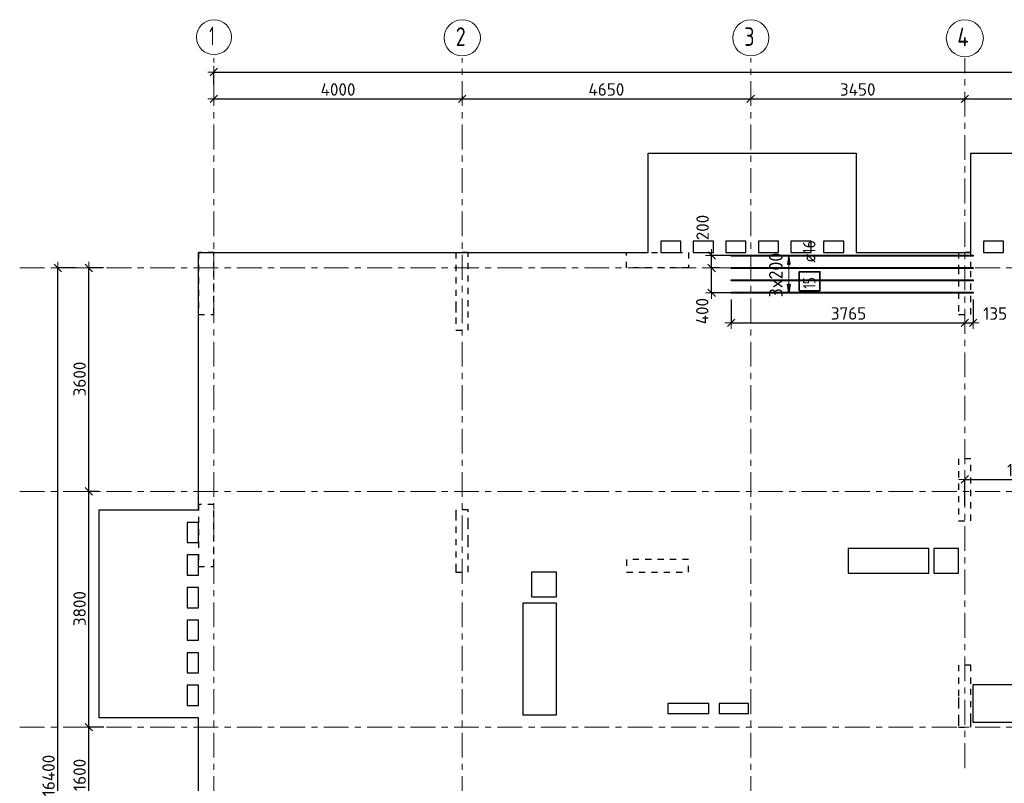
# Model space of a CAD drawing. Header units: metres. Extents: x -38 to 97, y -15 to 21.
# Tile 3 of 229: x -3 to 13, y 8 to 20. Entities that reach past the tile are written whole.
import ezdxf

# ---------------------------------------------------------------- set-up
doc = ezdxf.new("R2010")
doc.units = ezdxf.units.M
doc.header["$PDMODE"] = 65
for name, pattern in [('______11', [0.5, 0.4, -0.05, 0, -0.05]), ('______2', [0.0405, 0.03, -0.0105]), ('______5', [1.1, 0.8, -0.1, 0.1, -0.1])]:
    doc.linetypes.add(name, pattern=pattern)
for name, color, linetype, lineweight in [('XR$2$Осевая линия (1)', 7, '______5', 13), ('XR$2$Размерная линия (1)', 7, 'Continuous', 13), ('XR$5$Перекрытие (1)', 7, 'Continuous', 35), ('XR$5$Размерная линия (1)', 7, 'Continuous', 13)]:
    doc.layers.add(name, color=color, linetype=linetype, lineweight=lineweight)
doc.layers.add('XR$5$Арм.стержн.Доп. Арм верхн.зоны Х', color=7, linetype='Continuous', lineweight=35, true_color=0x8c8cff)
doc.layers.add('XR$7$Стена_ бетон несущ.', color=7, linetype='Continuous', lineweight=70, true_color=0xb4b496)
doc.styles.add('ISOCPEUR', font='txt')
doc.dimstyles.new('DIMSTYLE_2', dxfattribs={"dimtxt": 0.2, "dimasz": 0.2, "dimexe": 0, "dimexo": 0, "dimgap": 0.1, "dimtad": 2, "dimdec": 0, "dimlfac": 1000, "dimrnd": 5, "dimzin": 12, "dimdsep": 46, "dimtxsty": 'ISOCPEUR', "dimblk1": 'ALL_ML_STRICH', "dimblk2": 'ALL_ML_STRICH', "dimsah": 1, "dimcen": 0, "dimclrd": 7, "dimclre": 256, "dimclrt": 7, "dimadec": 0, "dimazin": 0, "dimtfac": 1, "dimtdec": 0, "dimtix": 1, "dimtmove": 2, "dimatfit": 3, "dimfxl": 0, "dimtzin": 0, "dimlwd": 0, "dimlwe": -3, "dimarcsym": 0})
doc.dimstyles.new('DIMSTYLE_3', dxfattribs={"dimtxt": 0.2, "dimasz": 0.2, "dimexe": 0, "dimexo": 0, "dimgap": 0.1, "dimtad": 2, "dimdec": 0, "dimlfac": 1000, "dimrnd": 5, "dimzin": 12, "dimdsep": 46, "dimtxsty": 'ISOCPEUR', "dimblk1": 'ALL_ML_STRICH', "dimblk2": 'ALL_ML_STRICH', "dimsah": 1, "dimcen": 0, "dimclrd": 7, "dimclre": 256, "dimclrt": 7, "dimadec": 0, "dimazin": 0, "dimtfac": 1, "dimtdec": 0, "dimtix": 1, "dimtmove": 2, "dimatfit": 3, "dimfxl": 0, "dimtzin": 0, "dimlwd": 0, "dimlwe": -3, "dimarcsym": 0})
doc.dimstyles.new('DIMSTYLE_36', dxfattribs={"dimtxt": 0.2, "dimasz": 0.2, "dimexe": 0, "dimexo": 0, "dimgap": 0.1, "dimtad": 2, "dimdec": 0, "dimlfac": 1000, "dimrnd": 5, "dimzin": 12, "dimdsep": 46, "dimtxsty": 'ISOCPEUR', "dimblk1": 'ALL_ML_STRICH', "dimblk2": 'ALL_ML_STRICH', "dimsah": 1, "dimcen": 0, "dimclrd": 7, "dimclre": 256, "dimclrt": 7, "dimadec": 0, "dimazin": 0, "dimtfac": 1, "dimtdec": 0, "dimtix": 1, "dimtmove": 2, "dimatfit": 3, "dimfxl": 0, "dimtvp": 1.2, "dimtzin": 0, "dimlwd": 0, "dimlwe": -3, "dimarcsym": 0})

# ---------------------------------------------------------------- blocks, each defined once
blk = doc.blocks.new('ALL_ML_STRICH')
at = {"color": 0, "linetype": 'ByBlock', "lineweight": -2}
for p, q in [((-1, 0), (0.5, 0)), ((-0.3, -0.3), (0.3, 0.3)), ((0, -0.5), (0, 0.5))]:
    blk.add_line(p, q, dxfattribs=at)
blk = doc.blocks.new('*D5')
at = {"layer": 'DEFPOINTS', "color": 7, "linetype": 'Continuous', "lineweight": 13, "transparency": 33554687}
for p in [(-1.699, 16.4), (-2.294, 0), (-2.015, 0)]:
    blk.add_point(p, dxfattribs=at)
at = {"layer": 'XR$2$Размерная линия (1)', "color": 9, "linetype": 'Continuous', "lineweight": -2, "true_color": 0xc7c7c7, "transparency": 33554687}
for p, q in [((-1.719, 16.4), (-2.015, 16.4)), ((-2.274, 0), (-2.015, 0))]:
    blk.add_line(p, q, dxfattribs=at)
at = {"layer": 'XR$2$Размерная линия (1)', "color": 7, "linetype": 'Continuous', "lineweight": -2, "transparency": 33554687}
blk.add_line((-2.015, 0), (-2.015, 16.4), dxfattribs=at)
at = {"layer": 'XR$2$Размерная линия (1)', "color": 7, "linetype": 'Continuous', "lineweight": 13, "transparency": 33554687, "xscale": 0.2, "yscale": 0.2, "zscale": 0.2}
for p, rotation in [((-2.015, 16.4), 90), ((-2.015, 0), 270)]:
    blk.add_blockref('ALL_ML_STRICH', p, dxfattribs=dict(at, rotation=rotation))
at = {"layer": 'XR$2$Размерная линия (1)', "color": 7, "linetype": 'Continuous', "lineweight": 13, "transparency": 33554687, "insert": (-2.165, 8.22), "char_height": 0.2, "width": 1, "attachment_point": 5, "rotation": 90, "style": 'ISOCPEUR'}
blk.add_mtext('\\A1;{16400}', dxfattribs=at)
blk = doc.blocks.new('*D8')
at = {"layer": 'DEFPOINTS', "color": 7, "linetype": 'Continuous', "lineweight": 13, "transparency": 33554687}
for p in [(-1.253, 9), (-1.515, 7.4), (-1.172, 7.4)]:
    blk.add_point(p, dxfattribs=at)
at = {"layer": 'XR$2$Размерная линия (1)', "color": 9, "linetype": 'Continuous', "lineweight": -2, "true_color": 0xc7c7c7, "transparency": 33554687}
for p, q in [((-1.273, 9), (-1.515, 9)), ((-1.192, 7.4), (-1.515, 7.4))]:
    blk.add_line(p, q, dxfattribs=at)
at = {"layer": 'XR$2$Размерная линия (1)', "color": 7, "linetype": 'Continuous', "lineweight": -2, "transparency": 33554687}
blk.add_line((-1.515, 7.4), (-1.515, 9), dxfattribs=at)
at = {"layer": 'XR$2$Размерная линия (1)', "color": 7, "linetype": 'Continuous', "lineweight": 13, "transparency": 33554687, "xscale": 0.2, "yscale": 0.2, "zscale": 0.2}
for p, rotation in [((-1.515, 9), 90), ((-1.515, 7.4), 270)]:
    blk.add_blockref('ALL_ML_STRICH', p, dxfattribs=dict(at, rotation=rotation))
at = {"layer": 'XR$2$Размерная линия (1)', "color": 7, "linetype": 'Continuous', "lineweight": 13, "transparency": 33554687, "insert": (-1.665, 8.23), "char_height": 0.2, "width": 0.8, "attachment_point": 5, "rotation": 90, "style": 'ISOCPEUR'}
blk.add_mtext('\\A1;{1600}', dxfattribs=at)
blk = doc.blocks.new('*D9')
at = {"layer": 'DEFPOINTS', "color": 7, "linetype": 'Continuous', "lineweight": 13, "transparency": 33554687}
for p in [(-1.347, 12.8), (-1.515, 9), (-1.253, 9)]:
    blk.add_point(p, dxfattribs=at)
at = {"layer": 'XR$2$Размерная линия (1)', "color": 9, "linetype": 'Continuous', "lineweight": -2, "true_color": 0xc7c7c7, "transparency": 33554687}
for p, q in [((-1.367, 12.8), (-1.515, 12.8)), ((-1.273, 9), (-1.515, 9))]:
    blk.add_line(p, q, dxfattribs=at)
at = {"layer": 'XR$2$Размерная линия (1)', "color": 7, "linetype": 'Continuous', "lineweight": -2, "transparency": 33554687}
blk.add_line((-1.515, 9), (-1.515, 12.8), dxfattribs=at)
at = {"layer": 'XR$2$Размерная линия (1)', "color": 7, "linetype": 'Continuous', "lineweight": 13, "transparency": 33554687, "xscale": 0.2, "yscale": 0.2, "zscale": 0.2}
for p, rotation in [((-1.515, 12.8), 90), ((-1.515, 9), 270)]:
    blk.add_blockref('ALL_ML_STRICH', p, dxfattribs=dict(at, rotation=rotation))
at = {"layer": 'XR$2$Размерная линия (1)', "color": 7, "linetype": 'Continuous', "lineweight": 13, "transparency": 33554687, "insert": (-1.665, 10.91), "char_height": 0.2, "width": 0.8, "attachment_point": 5, "rotation": 90, "style": 'ISOCPEUR'}
blk.add_mtext('\\A1;{3800}', dxfattribs=at)
blk = doc.blocks.new('*D10')
at = {"layer": 'DEFPOINTS', "color": 7, "linetype": 'Continuous', "lineweight": 13, "transparency": 33554687}
for p in [(-1.26, 16.4), (-1.515, 12.8), (-1.347, 12.8)]:
    blk.add_point(p, dxfattribs=at)
at = {"layer": 'XR$2$Размерная линия (1)', "color": 9, "linetype": 'Continuous', "lineweight": -2, "true_color": 0xc7c7c7, "transparency": 33554687}
for p, q in [((-1.28, 16.4), (-1.515, 16.4)), ((-1.367, 12.8), (-1.515, 12.8))]:
    blk.add_line(p, q, dxfattribs=at)
at = {"layer": 'XR$2$Размерная линия (1)', "color": 7, "linetype": 'Continuous', "lineweight": -2, "transparency": 33554687}
blk.add_line((-1.515, 12.8), (-1.515, 16.4), dxfattribs=at)
at = {"layer": 'XR$2$Размерная линия (1)', "color": 7, "linetype": 'Continuous', "lineweight": 13, "transparency": 33554687, "xscale": 0.2, "yscale": 0.2, "zscale": 0.2}
for p, rotation in [((-1.515, 16.4), 90), ((-1.515, 12.8), 270)]:
    blk.add_blockref('ALL_ML_STRICH', p, dxfattribs=dict(at, rotation=rotation))
at = {"layer": 'XR$2$Размерная линия (1)', "color": 7, "linetype": 'Continuous', "lineweight": 13, "transparency": 33554687, "insert": (-1.665, 14.61), "char_height": 0.2, "width": 0.8, "attachment_point": 5, "rotation": 90, "style": 'ISOCPEUR'}
blk.add_mtext('\\A1;{3600}', dxfattribs=at)
blk = doc.blocks.new('*D11')
at = {"layer": 'DEFPOINTS', "color": 7, "linetype": 'Continuous', "lineweight": 13, "transparency": 33554687}
for p in [(0.5, 19.557), (0.5, 19.377), (61.6, 17.12)]:
    blk.add_point(p, dxfattribs=at)
at = {"layer": 'XR$2$Размерная линия (1)', "color": 9, "linetype": 'Continuous', "lineweight": -2, "true_color": 0xc7c7c7, "transparency": 33554687}
for p, q in [((0.5, 19.357), (0.5, 19.557)), ((61.6, 17.14), (61.6, 19.557))]:
    blk.add_line(p, q, dxfattribs=at)
at = {"layer": 'XR$2$Размерная линия (1)', "color": 7, "linetype": 'Continuous', "lineweight": -2, "transparency": 33554687}
blk.add_line((0.5, 19.557), (61.6, 19.557), dxfattribs=at)
at = {"layer": 'XR$2$Размерная линия (1)', "color": 7, "linetype": 'Continuous', "lineweight": 13, "transparency": 33554687, "xscale": 0.2, "yscale": 0.2, "zscale": 0.2, "rotation": 180}
blk.add_blockref('ALL_ML_STRICH', (0.5, 19.557), dxfattribs=at)
at = {"layer": 'XR$2$Размерная линия (1)', "color": 7, "linetype": 'Continuous', "lineweight": 13, "transparency": 33554687, "xscale": 0.2, "yscale": 0.2, "zscale": 0.2}
blk.add_blockref('ALL_ML_STRICH', (61.6, 19.557), dxfattribs=at)
at = {"layer": 'XR$2$Размерная линия (1)', "color": 7, "linetype": 'Continuous', "lineweight": 13, "transparency": 33554687, "insert": (31.1, 19.707), "char_height": 0.2, "width": 1, "attachment_point": 5, "style": 'ISOCPEUR'}
blk.add_mtext('\\A1;{61100}', dxfattribs=at)
blk = doc.blocks.new('*D26')
at = {"layer": 'DEFPOINTS', "color": 7, "linetype": 'Continuous', "lineweight": 13, "transparency": 33554687}
for p in [(0.5, 19.17), (0.5, 19.126), (4.5, 19.191)]:
    blk.add_point(p, dxfattribs=at)
at = {"layer": 'XR$2$Размерная линия (1)', "color": 9, "linetype": 'Continuous', "lineweight": -2, "true_color": 0xc7c7c7, "transparency": 33554687}
for p, q in [((0.5, 19.15), (0.5, 19.126)), ((4.5, 19.171), (4.5, 19.126))]:
    blk.add_line(p, q, dxfattribs=at)
at = {"layer": 'XR$2$Размерная линия (1)', "color": 7, "linetype": 'Continuous', "lineweight": -2, "transparency": 33554687}
blk.add_line((0.5, 19.126), (4.5, 19.126), dxfattribs=at)
at = {"layer": 'XR$2$Размерная линия (1)', "color": 7, "linetype": 'Continuous', "lineweight": 13, "transparency": 33554687, "xscale": 0.2, "yscale": 0.2, "zscale": 0.2, "rotation": 180}
blk.add_blockref('ALL_ML_STRICH', (0.5, 19.126), dxfattribs=at)
at = {"layer": 'XR$2$Размерная линия (1)', "color": 7, "linetype": 'Continuous', "lineweight": 13, "transparency": 33554687, "xscale": 0.2, "yscale": 0.2, "zscale": 0.2}
blk.add_blockref('ALL_ML_STRICH', (4.5, 19.126), dxfattribs=at)
at = {"layer": 'XR$2$Размерная линия (1)', "color": 7, "linetype": 'Continuous', "lineweight": 13, "transparency": 33554687, "insert": (2.5, 19.276), "char_height": 0.2, "width": 0.8, "attachment_point": 5, "style": 'ISOCPEUR'}
blk.add_mtext('\\A1;{4000}', dxfattribs=at)
blk = doc.blocks.new('*D27')
at = {"layer": 'DEFPOINTS', "color": 7, "linetype": 'Continuous', "lineweight": 13, "transparency": 33554687}
for p in [(4.5, 19.191), (4.5, 19.126), (9.15, 19.126)]:
    blk.add_point(p, dxfattribs=at)
at = {"layer": 'XR$2$Размерная линия (1)', "color": 9, "linetype": 'Continuous', "lineweight": -2, "true_color": 0xc7c7c7, "transparency": 33554687}
for p, q in [((4.5, 19.171), (4.5, 19.126)), ((9.15, 19.126), (9.15, 19.126))]:
    blk.add_line(p, q, dxfattribs=at)
at = {"layer": 'XR$2$Размерная линия (1)', "color": 7, "linetype": 'Continuous', "lineweight": -2, "transparency": 33554687}
blk.add_line((4.5, 19.126), (9.15, 19.126), dxfattribs=at)
at = {"layer": 'XR$2$Размерная линия (1)', "color": 7, "linetype": 'Continuous', "lineweight": 13, "transparency": 33554687, "xscale": 0.2, "yscale": 0.2, "zscale": 0.2, "rotation": 180}
blk.add_blockref('ALL_ML_STRICH', (4.5, 19.126), dxfattribs=at)
at = {"layer": 'XR$2$Размерная линия (1)', "color": 7, "linetype": 'Continuous', "lineweight": 13, "transparency": 33554687, "xscale": 0.2, "yscale": 0.2, "zscale": 0.2}
blk.add_blockref('ALL_ML_STRICH', (9.15, 19.126), dxfattribs=at)
at = {"layer": 'XR$2$Размерная линия (1)', "color": 7, "linetype": 'Continuous', "lineweight": 13, "transparency": 33554687, "insert": (6.825, 19.276), "char_height": 0.2, "width": 0.8, "attachment_point": 5, "style": 'ISOCPEUR'}
blk.add_mtext('\\A1;{4650}', dxfattribs=at)
blk = doc.blocks.new('*D28')
at = {"layer": 'DEFPOINTS', "color": 7, "linetype": 'Continuous', "lineweight": 13, "transparency": 33554687}
for p in [(9.15, 19.126), (9.15, 19.126), (12.6, 19.061)]:
    blk.add_point(p, dxfattribs=at)
at = {"layer": 'XR$2$Размерная линия (1)', "color": 9, "linetype": 'Continuous', "lineweight": -2, "true_color": 0xc7c7c7, "transparency": 33554687}
for p, q in [((9.15, 19.126), (9.15, 19.126)), ((12.6, 19.081), (12.6, 19.126))]:
    blk.add_line(p, q, dxfattribs=at)
at = {"layer": 'XR$2$Размерная линия (1)', "color": 7, "linetype": 'Continuous', "lineweight": -2, "transparency": 33554687}
blk.add_line((9.15, 19.126), (12.6, 19.126), dxfattribs=at)
at = {"layer": 'XR$2$Размерная линия (1)', "color": 7, "linetype": 'Continuous', "lineweight": 13, "transparency": 33554687, "xscale": 0.2, "yscale": 0.2, "zscale": 0.2, "rotation": 180}
blk.add_blockref('ALL_ML_STRICH', (9.15, 19.126), dxfattribs=at)
at = {"layer": 'XR$2$Размерная линия (1)', "color": 7, "linetype": 'Continuous', "lineweight": 13, "transparency": 33554687, "xscale": 0.2, "yscale": 0.2, "zscale": 0.2}
blk.add_blockref('ALL_ML_STRICH', (12.6, 19.126), dxfattribs=at)
at = {"layer": 'XR$2$Размерная линия (1)', "color": 7, "linetype": 'Continuous', "lineweight": 13, "transparency": 33554687, "insert": (10.875, 19.276), "char_height": 0.2, "width": 0.8, "attachment_point": 5, "style": 'ISOCPEUR'}
blk.add_mtext('\\A1;{3450}', dxfattribs=at)
blk = doc.blocks.new('*D29')
at = {"layer": 'DEFPOINTS', "color": 7, "linetype": 'Continuous', "lineweight": 13, "transparency": 33554687}
for p in [(19.08, 19.487), (12.6, 19.126), (12.6, 19.061)]:
    blk.add_point(p, dxfattribs=at)
at = {"layer": 'XR$2$Размерная линия (1)', "color": 9, "linetype": 'Continuous', "lineweight": -2, "true_color": 0xc7c7c7, "transparency": 33554687}
for p, q in [((19.08, 19.467), (19.08, 19.126)), ((12.6, 19.081), (12.6, 19.126))]:
    blk.add_line(p, q, dxfattribs=at)
at = {"layer": 'XR$2$Размерная линия (1)', "color": 7, "linetype": 'Continuous', "lineweight": -2, "transparency": 33554687}
blk.add_line((12.6, 19.126), (19.08, 19.126), dxfattribs=at)
at = {"layer": 'XR$2$Размерная линия (1)', "color": 7, "linetype": 'Continuous', "lineweight": 13, "transparency": 33554687, "xscale": 0.2, "yscale": 0.2, "zscale": 0.2, "rotation": 180}
blk.add_blockref('ALL_ML_STRICH', (12.6, 19.126), dxfattribs=at)
at = {"layer": 'XR$2$Размерная линия (1)', "color": 7, "linetype": 'Continuous', "lineweight": 13, "transparency": 33554687, "xscale": 0.2, "yscale": 0.2, "zscale": 0.2}
blk.add_blockref('ALL_ML_STRICH', (19.08, 19.126), dxfattribs=at)
at = {"layer": 'XR$2$Размерная линия (1)', "color": 7, "linetype": 'Continuous', "lineweight": 13, "transparency": 33554687, "insert": (15.84, 19.276), "char_height": 0.2, "width": 0.8, "attachment_point": 5, "style": 'ISOCPEUR'}
blk.add_mtext('\\A1;{6480}', dxfattribs=at)
blk = doc.blocks.new('*D621')
at = {"layer": 'DEFPOINTS', "color": 7, "linetype": 'Continuous', "lineweight": 13, "transparency": 33554687}
for p in [(8.834, 15.914), (8.834, 15.517), (12.6, 15.54)]:
    blk.add_point(p, dxfattribs=at)
at = {"layer": 'XR$5$Размерная линия (1)', "color": 9, "linetype": 'Continuous', "lineweight": -2, "true_color": 0xc7c7c7, "transparency": 33554687}
for p, q in [((8.834, 15.894), (8.834, 15.517)), ((12.6, 15.52), (12.6, 15.517))]:
    blk.add_line(p, q, dxfattribs=at)
at = {"layer": 'XR$5$Размерная линия (1)', "color": 7, "linetype": 'Continuous', "lineweight": -2, "transparency": 33554687}
blk.add_line((8.834, 15.517), (12.6, 15.517), dxfattribs=at)
at = {"layer": 'XR$5$Размерная линия (1)', "color": 7, "linetype": 'Continuous', "lineweight": 13, "transparency": 33554687, "xscale": 0.2, "yscale": 0.2, "zscale": 0.2, "rotation": 180}
blk.add_blockref('ALL_ML_STRICH', (8.834, 15.517), dxfattribs=at)
at = {"layer": 'XR$5$Размерная линия (1)', "color": 7, "linetype": 'Continuous', "lineweight": 13, "transparency": 33554687, "xscale": 0.2, "yscale": 0.2, "zscale": 0.2}
blk.add_blockref('ALL_ML_STRICH', (12.6, 15.517), dxfattribs=at)
at = {"layer": 'XR$5$Размерная линия (1)', "color": 7, "linetype": 'Continuous', "lineweight": 13, "transparency": 33554687, "insert": (10.727, 15.667), "char_height": 0.2, "width": 0.8, "attachment_point": 5, "style": 'ISOCPEUR'}
blk.add_mtext('\\A1;{3765}', dxfattribs=at)
blk = doc.blocks.new('*D622')
at = {"layer": 'DEFPOINTS', "color": 7, "linetype": 'Continuous', "lineweight": 13, "transparency": 33554687}
for p in [(12.734, 15.914), (12.6, 15.54), (12.6, 15.517)]:
    blk.add_point(p, dxfattribs=at)
at = {"layer": 'XR$5$Размерная линия (1)', "color": 9, "linetype": 'Continuous', "lineweight": -2, "true_color": 0xc7c7c7, "transparency": 33554687}
for p, q in [((12.734, 15.894), (12.734, 15.517)), ((12.6, 15.52), (12.6, 15.517))]:
    blk.add_line(p, q, dxfattribs=at)
at = {"layer": 'XR$5$Размерная линия (1)', "color": 7, "linetype": 'Continuous', "lineweight": -2, "transparency": 33554687}
blk.add_line((12.6, 15.517), (12.734, 15.517), dxfattribs=at)
at = {"layer": 'XR$5$Размерная линия (1)', "color": 7, "linetype": 'Continuous', "lineweight": 13, "transparency": 33554687, "xscale": 0.2, "yscale": 0.2, "zscale": 0.2, "rotation": 180}
blk.add_blockref('ALL_ML_STRICH', (12.6, 15.517), dxfattribs=at)
at = {"layer": 'XR$5$Размерная линия (1)', "color": 7, "linetype": 'Continuous', "lineweight": 13, "transparency": 33554687, "xscale": 0.2, "yscale": 0.2, "zscale": 0.2}
blk.add_blockref('ALL_ML_STRICH', (12.734, 15.517), dxfattribs=at)
at = {"layer": 'XR$5$Размерная линия (1)', "color": 7, "linetype": 'Continuous', "lineweight": 13, "transparency": 33554687, "insert": (13.089, 15.665), "char_height": 0.2, "width": 0.6, "attachment_point": 5, "style": 'ISOCPEUR'}
blk.add_mtext('\\A1;{135}', dxfattribs=at)
blk = doc.blocks.new('*D623')
at = {"layer": 'DEFPOINTS', "color": 7, "linetype": 'Continuous', "lineweight": 13, "transparency": 33554687}
for p in [(8.669, 16.4), (8.521, 16), (8.902, 16)]:
    blk.add_point(p, dxfattribs=at)
at = {"layer": 'XR$5$Размерная линия (1)', "color": 9, "linetype": 'Continuous', "lineweight": -2, "true_color": 0xc7c7c7, "transparency": 33554687}
for p, q in [((8.649, 16.4), (8.521, 16.4)), ((8.882, 16), (8.521, 16))]:
    blk.add_line(p, q, dxfattribs=at)
at = {"layer": 'XR$5$Размерная линия (1)', "color": 7, "linetype": 'Continuous', "lineweight": -2, "transparency": 33554687}
blk.add_line((8.521, 16), (8.521, 16.4), dxfattribs=at)
at = {"layer": 'XR$5$Размерная линия (1)', "color": 7, "linetype": 'Continuous', "lineweight": 13, "transparency": 33554687, "xscale": 0.2, "yscale": 0.2, "zscale": 0.2}
for p, rotation in [((8.521, 16.4), 90), ((8.521, 16), 270)]:
    blk.add_blockref('ALL_ML_STRICH', p, dxfattribs=dict(at, rotation=rotation))
at = {"layer": 'XR$5$Размерная линия (1)', "color": 7, "linetype": 'Continuous', "lineweight": 13, "transparency": 33554687, "insert": (8.369, 15.704), "char_height": 0.2, "width": 0.6, "attachment_point": 5, "rotation": 90, "style": 'ISOCPEUR'}
blk.add_mtext('\\A1;{400}', dxfattribs=at)
blk = doc.blocks.new('*D624')
at = {"layer": 'DEFPOINTS', "color": 7, "linetype": 'Continuous', "lineweight": 13, "transparency": 33554687}
for p in [(8.873, 16.6), (8.521, 16.4), (8.669, 16.4)]:
    blk.add_point(p, dxfattribs=at)
at = {"layer": 'XR$5$Размерная линия (1)', "color": 9, "linetype": 'Continuous', "lineweight": -2, "true_color": 0xc7c7c7, "transparency": 33554687}
for p, q in [((8.853, 16.6), (8.521, 16.6)), ((8.649, 16.4), (8.521, 16.4))]:
    blk.add_line(p, q, dxfattribs=at)
at = {"layer": 'XR$5$Размерная линия (1)', "color": 7, "linetype": 'Continuous', "lineweight": -2, "transparency": 33554687}
blk.add_line((8.521, 16.4), (8.521, 16.6), dxfattribs=at)
at = {"layer": 'XR$5$Размерная линия (1)', "color": 7, "linetype": 'Continuous', "lineweight": 13, "transparency": 33554687, "xscale": 0.2, "yscale": 0.2, "zscale": 0.2}
for p, rotation in [((8.521, 16.6), 90), ((8.521, 16.4), 270)]:
    blk.add_blockref('ALL_ML_STRICH', p, dxfattribs=dict(at, rotation=rotation))
at = {"layer": 'XR$5$Размерная линия (1)', "color": 7, "linetype": 'Continuous', "lineweight": 13, "transparency": 33554687, "insert": (8.375, 17.051), "char_height": 0.2, "width": 0.6, "attachment_point": 5, "rotation": 90, "style": 'ISOCPEUR'}
blk.add_mtext('\\A1;{200}', dxfattribs=at)
blk = doc.blocks.new('*D625')
at = {"layer": 'DEFPOINTS', "color": 7, "linetype": 'Continuous', "lineweight": 13, "transparency": 33554687}
for p in [(12.6, 12.993), (12.6, 12.549), (14.437, 12.224)]:
    blk.add_point(p, dxfattribs=at)
at = {"layer": 'XR$5$Размерная линия (1)', "color": 9, "linetype": 'Continuous', "lineweight": -2, "true_color": 0xc7c7c7, "transparency": 33554687}
for p, q in [((12.6, 12.569), (12.6, 12.993)), ((14.437, 12.244), (14.437, 12.993))]:
    blk.add_line(p, q, dxfattribs=at)
at = {"layer": 'XR$5$Размерная линия (1)', "color": 7, "linetype": 'Continuous', "lineweight": -2, "transparency": 33554687}
blk.add_line((12.6, 12.993), (14.437, 12.993), dxfattribs=at)
at = {"layer": 'XR$5$Размерная линия (1)', "color": 7, "linetype": 'Continuous', "lineweight": 13, "transparency": 33554687, "xscale": 0.2, "yscale": 0.2, "zscale": 0.2, "rotation": 180}
blk.add_blockref('ALL_ML_STRICH', (12.6, 12.993), dxfattribs=at)
at = {"layer": 'XR$5$Размерная линия (1)', "color": 7, "linetype": 'Continuous', "lineweight": 13, "transparency": 33554687, "xscale": 0.2, "yscale": 0.2, "zscale": 0.2}
blk.add_blockref('ALL_ML_STRICH', (14.437, 12.993), dxfattribs=at)
at = {"layer": 'XR$5$Размерная линия (1)', "color": 7, "linetype": 'Continuous', "lineweight": 13, "transparency": 33554687, "insert": (13.549, 13.143), "char_height": 0.2, "width": 0.8, "attachment_point": 5, "style": 'ISOCPEUR'}
blk.add_mtext('\\A1;{1835}', dxfattribs=at)

msp = doc.modelspace()

# ---------------------------------------------------------------- linework, layer by layer
at = {"layer": 'XR$2$Осевая линия (1)', "color": 253, "linetype": '______11', "lineweight": 13, "true_color": 0xa0a0a0, "transparency": 33554687}
for p, q in [((0.5, -3.39), (0.5, 19.78)), ((4.5, -3.39), (4.5, 19.78)), ((9.15, -3.39), (9.15, 19.78)), ((12.6, 8.34), (12.6, 19.78)), ((-2.63, 16.4), (62.6, 16.4)), ((-2.63, 12.8), (62.6, 12.8)), ((-2.63, 9), (62.6, 9))]:
    msp.add_line(p, q, dxfattribs=at)
at = {"layer": 'XR$2$Осевая линия (1)', "color": 7, "linetype": 'Continuous', "lineweight": 13, "transparency": 33554687}
for centre, radius in [((0.5019, 20.1186), 0.2819), ((4.5024, 20.1081), 0.2924), ((9.1524, 20.1081), 0.2924), ((12.6013, 20.1017), 0.2988)]:
    msp.add_circle(centre, radius, dxfattribs=at)
at = {"layer": 'XR$5$Арм.стержн.Доп. Арм верхн.зоны Х', "color": 253, "linetype": 'Continuous', "lineweight": -3, "true_color": 0xa0a0a0, "transparency": 33554687}
for p, q in [((9.7654, 16.6002), (9.6654, 16.6002)), ((9.7654, 16.6002), (9.8654, 16.6002)), ((9.7654, 16.0002), (9.6654, 16.0002)), ((9.7654, 16.0002), (9.8654, 16.0002))]:
    msp.add_line(p, q, dxfattribs=at)
at = {"layer": 'XR$5$Арм.стержн.Доп. Арм верхн.зоны Х', "color": 7, "linetype": 'Continuous', "lineweight": 25, "transparency": 33554687}
for p, q in [((9.7654, 16.6002), (9.7454, 16.4602)), ((9.7854, 16.4602), (9.7654, 16.6002)), ((9.7454, 16.4602), (9.7854, 16.4602)), ((9.7654, 16.0002), (9.7454, 16.1402)), ((9.7454, 16.1402), (9.7854, 16.1402)), ((9.7854, 16.1402), (9.7654, 16.0002))]:
    msp.add_line(p, q, dxfattribs=at)
at = {"layer": 'XR$5$Арм.стержн.Доп. Арм верхн.зоны Х', "color": 7, "linetype": 'Continuous', "lineweight": 13, "transparency": 33554687}
for p, q in [((9.7654, 16.6002), (9.7654, 16.6002)), ((9.7654, 16.0002), (9.7654, 16.6002)), ((9.7654, 16.0002), (9.7654, 16.0002))]:
    msp.add_line(p, q, dxfattribs=at)
at = {"layer": 'XR$5$Арм.стержн.Доп. Арм верхн.зоны Х', "color": 7, "linetype": 'Continuous', "lineweight": 25, "transparency": 33554687}
for points in [[(12.734, 16.5922), (8.834, 16.5922), (8.834, 16.6082), (12.734, 16.6082), (12.734, 16.5922)], [(12.734, 16.3922), (8.834, 16.3922), (8.834, 16.4082), (12.734, 16.4082), (12.734, 16.3922)], [(12.734, 16.1922), (8.834, 16.1922), (8.834, 16.2082), (12.734, 16.2082), (12.734, 16.1922)], [(12.734, 15.9922), (8.834, 15.9922), (8.834, 16.0082), (12.734, 16.0082), (12.734, 15.9922)]]:
    msp.add_lwpolyline(points, dxfattribs=at)
at = {"layer": 'XR$5$Арм.стержн.Доп. Арм верхн.зоны Х', "color": 7, "linetype": 'Continuous', "lineweight": 35, "transparency": 33554687}
msp.add_lwpolyline([(10.2664, 16.0322), (10.2664, 16.3389), (9.9331, 16.3389), (9.9331, 16.0322), (10.2664, 16.0322)], dxfattribs=at)
at = {"layer": 'XR$5$Перекрытие (1)', "color": 7, "linetype": 'Continuous', "lineweight": 25, "transparency": 33554687}
for p, q in [((7.4996, 16.8302), (7.4996, 18.2502)), ((7.4996, 18.2502), (10.8496, 18.2502)), ((10.8496, 18.2502), (10.8496, 16.8302)), ((12.6998, 16.8302), (12.6998, 18.2502)), ((12.6998, 18.2502), (16.0498, 18.2502)), ((7.4996, 16.6502), (7.4996, 16.8302)), ((8.0246, 16.8302), (7.6996, 16.8302)), ((7.6996, 16.8302), (7.6996, 16.6502)), ((8.0246, 16.6502), (8.0246, 16.8302)), ((8.5496, 16.8302), (8.2246, 16.8302)), ((8.2246, 16.8302), (8.2246, 16.6502)), ((8.5496, 16.6502), (8.5496, 16.8302)), ((9.0746, 16.8302), (8.7496, 16.8302)), ((8.7496, 16.8302), (8.7496, 16.6502)), ((9.0746, 16.6502), (9.0746, 16.8302)), ((9.2746, 16.8302), (9.2746, 16.6502)), ((9.5996, 16.8302), (9.2746, 16.8302)), ((9.5996, 16.6502), (9.5996, 16.8302)), ((10.1246, 16.8302), (9.7996, 16.8302)), ((9.7996, 16.8302), (9.7996, 16.6502)), ((10.1246, 16.6502), (10.1246, 16.8302)), ((10.6496, 16.8302), (10.3246, 16.8302)), ((10.3246, 16.8302), (10.3246, 16.6502)), ((10.6496, 16.6502), (10.6496, 16.8302)), ((10.8496, 16.8302), (10.8496, 16.6502)), ((12.6998, 16.6502), (12.6998, 16.8302)), ((13.2248, 16.8302), (12.8998, 16.8302)), ((12.8998, 16.8302), (12.8998, 16.6502)), ((13.2248, 16.6502), (13.2248, 16.8302)), ((0.25, 12.5002), (0.25, 16.6502)), ((0.25, 16.6502), (7.4996, 16.6502)), ((7.6996, 16.6502), (8.0246, 16.6502)), ((8.2246, 16.6502), (8.5496, 16.6502)), ((8.7496, 16.6502), (9.0746, 16.6502)), ((9.2746, 16.6502), (9.5996, 16.6502)), ((9.7996, 16.6502), (10.1246, 16.6502)), ((10.3246, 16.6502), (10.6496, 16.6502)), ((10.8496, 16.6502), (12.6998, 16.6502)), ((12.8998, 16.6502), (13.2248, 16.6502)), ((-1.35, 9.1502), (-1.35, 12.5002)), ((-1.35, 12.5002), (0.07, 12.5002)), ((0.07, 12.5002), (0.25, 12.5002)), ((0.07, 12.3002), (0.07, 11.9752)), ((0.25, 12.3002), (0.07, 12.3002)), ((0.25, 11.9752), (0.25, 12.3002)), ((0.07, 11.9752), (0.25, 11.9752)), ((0.07, 11.7752), (0.07, 11.4502)), ((0.25, 11.7752), (0.07, 11.7752)), ((0.25, 11.4502), (0.25, 11.7752)), ((10.7194, 11.8802), (10.7194, 11.4802)), ((12.0194, 11.8802), (10.7194, 11.8802)), ((12.0194, 11.4802), (12.0194, 11.8802)), ((12.1001, 11.8802), (12.1001, 11.4802)), ((12.5001, 11.8802), (12.1001, 11.8802)), ((12.5001, 11.4802), (12.5001, 11.8802)), ((0.07, 11.4502), (0.25, 11.4502)), ((5.6203, 11.5002), (5.6203, 11.1002)), ((6.0203, 11.5002), (5.6203, 11.5002)), ((6.0203, 11.1002), (6.0203, 11.5002)), ((10.7194, 11.4802), (12.0194, 11.4802)), ((12.1001, 11.4802), (12.5001, 11.4802)), ((0.07, 11.2502), (0.07, 10.9252)), ((0.25, 11.2502), (0.07, 11.2502)), ((0.25, 10.9252), (0.25, 11.2502)), ((5.4806, 11.0007), (5.4806, 9.2007)), ((6.0206, 11.0007), (5.4806, 11.0007)), ((5.6203, 11.1002), (6.0203, 11.1002)), ((6.0206, 9.2007), (6.0206, 11.0007)), ((0.07, 10.9252), (0.25, 10.9252)), ((0.25, 10.7252), (0.07, 10.7252)), ((0.07, 10.7252), (0.07, 10.4002)), ((0.25, 10.4002), (0.25, 10.7252)), ((0.07, 10.4002), (0.25, 10.4002)), ((0.07, 10.2002), (0.07, 9.8752)), ((0.25, 10.2002), (0.07, 10.2002)), ((0.25, 9.8752), (0.25, 10.2002)), ((0.07, 9.8752), (0.25, 9.8752)), ((12.7326, 9.6802), (12.7326, 9.0802)), ((13.4826, 9.6802), (12.7326, 9.6802)), ((0.25, 9.6752), (0.07, 9.6752)), ((0.07, 9.6752), (0.07, 9.3502)), ((0.25, 9.3502), (0.25, 9.6752)), ((7.8156, 9.3795), (7.8156, 9.2195)), ((8.4756, 9.3795), (7.8156, 9.3795)), ((8.4756, 9.2195), (8.4756, 9.3795)), ((8.6449, 9.3795), (8.6449, 9.2195)), ((9.1149, 9.3795), (8.6449, 9.3795)), ((9.1149, 9.2195), (9.1149, 9.3795)), ((0.07, 9.3502), (0.25, 9.3502)), ((7.8156, 9.2195), (8.4756, 9.2195)), ((8.6449, 9.2195), (9.1149, 9.2195)), ((0.07, 9.1502), (-1.35, 9.1502)), ((0.25, 9.1502), (0.07, 9.1502)), ((0.25, -0.2498), (0.25, 9.1502)), ((5.4806, 9.2007), (6.0206, 9.2007)), ((12.7326, 9.0802), (13.4826, 9.0802))]:
    msp.add_line(p, q, dxfattribs=at)
at = {"layer": 'XR$7$Стена_ бетон несущ.', "color": 253, "linetype": '______2', "lineweight": -3, "true_color": 0xa0a0a0, "transparency": 33554687}
for p, q in [((0.5, 16.65), (0.25, 16.65)), ((0.25, 16.65), (0.25, 15.65)), ((0.5, 16.4), (0.5, 16.65)), ((4.4, 16.65), (4.4, 15.86)), ((4.6, 16.65), (4.4, 16.65)), ((4.6, 15.78), (4.6, 16.65)), ((12.5, 16.65), (12.5, 16.4)), ((12.7, 16.65), (12.5, 16.65)), ((12.7, 16.4), (12.7, 16.65)), ((0.5, 15.65), (0.5, 16.4)), ((12.5, 16.4), (12.5, 15.65)), ((12.7, 15.65), (12.7, 16.4)), ((4.4, 15.86), (4.4, 15.84)), ((4.4, 15.84), (4.4, 15.78)), ((4.4, 15.78), (4.4, 15.6)), ((4.6, 15.6), (4.6, 15.78)), ((0.25, 15.65), (0.5, 15.65)), ((4.4, 15.6), (4.4, 15.4)), ((4.6, 15.4), (4.6, 15.6)), ((12.5, 15.65), (12.5, 15.65)), ((12.5, 15.65), (12.7, 15.65)), ((4.4, 15.4), (4.6, 15.4)), ((12.5, 13.325), (12.4998, 13.325)), ((12.4998, 13.325), (12.4998, 12.325)), ((12.6998, 13.325), (12.5, 13.325)), ((12.6998, 12.325), (12.6998, 13.325)), ((0.5, 12.59), (0.25, 12.59)), ((0.25, 12.59), (0.25, 11.59)), ((0.5, 11.59), (0.5, 12.59)), ((4.6, 12.5), (4.4, 12.5)), ((4.4, 12.5), (4.4, 12.4319)), ((4.4, 12.4319), (4.4, 11.58)), ((4.6, 12.2716), (4.6, 12.5)), ((4.6, 12.1916), (4.6, 12.2716)), ((12.4998, 12.325), (12.5, 12.325)), ((12.5, 12.325), (12.6998, 12.325)), ((4.6, 11.9916), (4.6, 12.1916)), ((4.6, 11.9116), (4.6, 11.9916)), ((4.6, 11.7), (4.6, 11.9116)), ((0.25, 11.59), (0.5, 11.59)), ((4.6, 11.5), (4.6, 11.7)), ((8.1499, 11.7), (7.1499, 11.7)), ((7.1499, 11.7), (7.1499, 11.5)), ((8.1499, 11.5), (8.1499, 11.7)), ((4.4, 11.58), (4.4, 11.5)), ((4.4, 11.5), (4.6, 11.5)), ((7.1499, 11.5), (8.1499, 11.5)), ((12.7, 10), (12.5, 10)), ((12.5, 10), (12.5, 9.48)), ((12.7, 9.9), (12.7, 10)), ((12.7, 9.7), (12.7, 9.9)), ((12.7, 9.12), (12.7, 9.7)), ((12.5, 9.48), (12.5, 9.4)), ((12.5, 9.4), (12.5, 9.2)), ((12.5, 9.2), (12.5, 9.12)), ((12.5, 9.12), (12.5, 9)), ((12.6997, 9.12), (12.7, 9.12)), ((12.6997, 9.08), (12.6997, 9.12)), ((12.6997, 9), (12.6997, 9.08)), ((12.5, 9), (12.6997, 9))]:
    msp.add_line(p, q, dxfattribs=at)
msp.add_lwpolyline([(7.1499, 16.65), (8.1499, 16.65), (8.1499, 16.4), (7.1499, 16.4), (7.1499, 16.65)], close=True, dxfattribs=at)

# ---------------------------------------------------------------- texts
at = {"layer": 'XR$2$Осевая линия (1)', "color": 7, "linetype": 'Continuous', "lineweight": 13, "transparency": 33554687, "char_height": 0.3, "attachment_point": 7, "style": 'ISOCPEUR'}
for s, insert, width in [('\\W0.56;1', (0.4269, 19.9881), 0.233333), ('\\W0.78;2', (4.3974, 19.9776), 0.326407), ('\\W0.78;3', (9.0474, 19.9776), 0.326407), ('\\W0.80;4', (12.4813, 19.9712), 0.359833)]:
    msp.add_mtext(s, dxfattribs=dict(at, insert=insert, width=width))
at = {"layer": 'XR$5$Арм.стержн.Доп. Арм верхн.зоны Х', "color": 7, "linetype": 'Continuous', "lineweight": 25, "transparency": 33554687, "char_height": 0.2, "attachment_point": 7, "rotation": 90, "style": 'ISOCPEUR'}
for s, insert, width in [('\\W0.89; ø16 ', (10.1931, 16.3722), 0.749105), ('\\W0.75;15', (10.1931, 16.0655), 0.314854)]:
    msp.add_mtext(s, dxfattribs=dict(at, insert=insert, width=width))
at = {"layer": 'XR$5$Арм.стержн.Доп. Арм верхн.зоны Х', "color": 7, "linetype": 'Continuous', "lineweight": 13, "transparency": 33554687, "insert": (9.6654, 15.9262), "char_height": 0.22, "width": 0.873359, "attachment_point": 7, "rotation": 90, "style": 'ISOCPEUR'}
msp.add_mtext('\\W0.95;3x200', dxfattribs=at)

# ---------------------------------------------------------------- dimensions: what is measured, and where the dimension line sits
at = {"layer": 'XR$2$Размерная линия (1)', "color": 7, "linetype": 'Continuous', "lineweight": 13, "transparency": 33554687}
for base, p1, p2, picture, middle in [((61.6, 19.5574), (0.5, 19.3568), (61.6, 17.1397), '*D11', (31.1, 19.7074)), ((4.5, 19.1261), (0.5, 19.1495), (4.5, 19.1712), '*D26', (2.5, 19.2761)), ((9.15, 19.1261), (4.5, 19.1712), (9.15, 19.1261), '*D27', (6.825, 19.2761)), ((12.6, 19.1261), (9.15, 19.1261), (12.6, 19.0812), '*D28', (10.875, 19.2761)), ((19.08, 19.1261), (12.6, 19.0812), (19.08, 19.4674), '*D29', (15.84, 19.2761))]:
    dim = msp.add_linear_dim(base=base, p1=p1, p2=p2, dimstyle='DIMSTYLE_3', override={"dimpost": '<>', "dimclrd": 7, "dimclre": 9, "dimclrt": 7, "dimlwd": 0, "dimlwe": 65533}, dxfattribs=at)
    dim.commit()
    dim.dimension.update_dxf_attribs({"geometry": picture, "text_midpoint": middle, "dimtype": 160})
for base, p1, p2, dimstyle, picture, middle in [((-2.0153, 16.4), (-2.2738, 0), (-1.7186, 16.4), 'DIMSTYLE_2', '*D5', (-2.1653, 8.22)), ((-1.5153, 16.4), (-1.3672, 12.8), (-1.2805, 16.4), 'DIMSTYLE_3', '*D10', (-1.6653, 14.61)), ((-1.5153, 12.8), (-1.2732, 9), (-1.3672, 12.8), 'DIMSTYLE_3', '*D9', (-1.6653, 10.91)), ((-1.5153, 9), (-1.1919, 7.4), (-1.2732, 9), 'DIMSTYLE_3', '*D8', (-1.6653, 8.23))]:
    dim = msp.add_linear_dim(base=base, p1=p1, p2=p2, angle=90, dimstyle=dimstyle, override={"dimpost": '<>', "dimclrd": 7, "dimclre": 9, "dimclrt": 7, "dimlwd": 0, "dimlwe": 65533}, dxfattribs=at)
    dim.commit()
    dim.dimension.update_dxf_attribs({"geometry": picture, "text_midpoint": middle, "dimtype": 160})
at = {"layer": 'XR$5$Размерная линия (1)', "color": 7, "linetype": 'Continuous', "lineweight": 13, "transparency": 33554687}
for base, p1, p2, picture, middle in [((8.5212, 16.6002), (8.6487, 16.4), (8.8526, 16.6002), '*D624', (8.3746, 17.051)), ((8.5212, 16.4), (8.8817, 16.0002), (8.6487, 16.4), '*D623', (8.3695, 15.7042))]:
    dim = msp.add_linear_dim(base=base, p1=p1, p2=p2, angle=90, dimstyle='DIMSTYLE_36', override={"dimpost": '<>', "dimclrd": 7, "dimclre": 9, "dimclrt": 7, "dimlwd": 0, "dimlwe": 65533}, dxfattribs=at)
    dim.commit()
    dim.dimension.update_dxf_attribs({"geometry": picture, "text_midpoint": middle, "dimtype": 160})
for base, p1, p2, dimstyle, picture, middle in [((12.6, 15.5171), (8.834, 15.8942), (12.6, 15.5199), 'DIMSTYLE_3', '*D621', (10.727, 15.6671)), ((12.734, 15.5171), (12.6, 15.5199), (12.734, 15.8942), 'DIMSTYLE_36', '*D622', (13.0894, 15.6646)), ((14.437, 12.9932), (12.6, 12.5693), (14.437, 12.2438), 'DIMSTYLE_3', '*D625', (13.5485, 13.1432))]:
    dim = msp.add_linear_dim(base=base, p1=p1, p2=p2, dimstyle=dimstyle, override={"dimpost": '<>', "dimclrd": 7, "dimclre": 9, "dimclrt": 7, "dimlwd": 0, "dimlwe": 65533}, dxfattribs=at)
    dim.commit()
    dim.dimension.update_dxf_attribs({"geometry": picture, "text_midpoint": middle, "dimtype": 160})

doc.saveas('drawing.dxf')
